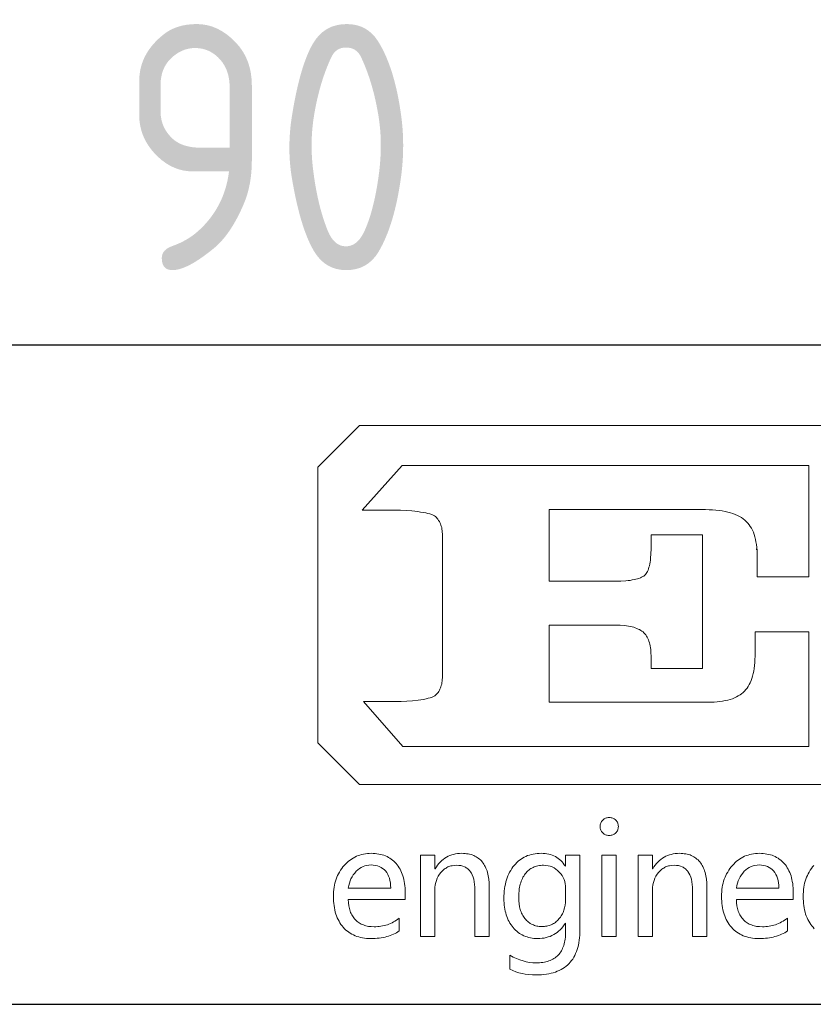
# Model space of a CAD drawing. Header units: millimetres. Extents: x -65 to 988, y -12 to 730.
# Tile 5 of 9: x 832 to 877, y 75 to 131. Entities that reach past the tile are written whole.
import ezdxf
from ezdxf.enums import TextEntityAlignment as Align

# ---------------------------------------------------------------- set-up
doc = ezdxf.new("R2010")
doc.units = ezdxf.units.MM
doc.header["$LTSCALE"] = 25
for name, color, linetype in [('1轮廓实线层', 7, 'Continuous'), ('6文字层', 3, 'Continuous'), ('图层 1', 7, 'Continuous'), ('图框层', 7, 'Continuous'), ('文字层', 3, 'Continuous')]:
    doc.layers.add(name, color=color, linetype=linetype)
doc.styles.add('PC_TEXTSTYLE', font='isocp.shx', dxfattribs={"width": 0.8, "bigfont": 'hzfs.shx'})

# ---------------------------------------------------------------- blocks, each defined once
blk = doc.blocks.new('PC_TITLE_BLOCK')
for q in [(-40.396, 40.365), (-40.394, 40.343)]:
    blk.add_line((-40.396, 40.343), q)
at = {"layer": '1轮廓实线层'}
for p, q in [((0, 45), (-180, 45)), ((-60, 30), (0, 30))]:
    blk.add_line(p, q, dxfattribs=at)
at = {"layer": '图层 1', "lineweight": 0}
for p, q in [((-50.392, 42.226), (-49.444, 43.174)), ((-49.444, 43.174), (-32.306, 43.174)), ((-49.444, 43.174), (-49.444, 43.174)), ((-50.392, 35.95), (-50.392, 42.226)), ((-49.383, 41.246), (-48.472, 42.263)), ((-48.472, 42.263), (-45.127, 42.263)), ((-45.127, 42.263), (-39.218, 42.263)), ((-39.218, 42.263), (-39.218, 40.998)), ((-48.628, 41.246), (-49.383, 41.246)), ((-48.512, 41.244), (-48.628, 41.246)), ((-48.383, 41.239), (-48.512, 41.244)), ((-48.248, 41.228), (-48.383, 41.239)), ((-41.65, 41.262), (-45.127, 41.262)), ((-45.127, 41.262), (-45.127, 39.631)), ((-41.565, 41.26), (-41.65, 41.262)), ((-41.483, 41.257), (-41.565, 41.26)), ((-41.404, 41.252), (-41.483, 41.257)), ((-41.328, 41.246), (-41.404, 41.252)), ((-41.256, 41.239), (-41.328, 41.246)), ((-41.188, 41.228), (-41.256, 41.239)), ((-48.116, 41.215), (-48.248, 41.228)), ((-48.052, 41.204), (-48.116, 41.215)), ((-47.994, 41.196), (-48.052, 41.204)), ((-47.936, 41.186), (-47.994, 41.196)), ((-47.884, 41.173), (-47.936, 41.186)), ((-47.839, 41.159), (-47.884, 41.173)), ((-47.796, 41.146), (-47.839, 41.159)), ((-47.762, 41.133), (-47.796, 41.146)), ((-47.736, 41.114), (-47.762, 41.133)), ((-47.715, 41.099), (-47.736, 41.114)), ((-47.693, 41.08), (-47.715, 41.099)), ((-47.675, 41.059), (-47.693, 41.08)), ((-47.656, 41.038), (-47.675, 41.059)), ((-47.641, 41.014), (-47.656, 41.038)), ((-47.625, 40.99), (-47.641, 41.014)), ((-41.122, 41.215), (-41.188, 41.228)), ((-41.058, 41.202), (-41.122, 41.215)), ((-40.998, 41.186), (-41.058, 41.202)), ((-40.942, 41.167), (-40.998, 41.186)), ((-40.889, 41.146), (-40.942, 41.167)), ((-40.839, 41.125), (-40.889, 41.146)), ((-40.792, 41.101), (-40.839, 41.125)), ((-40.749, 41.077), (-40.792, 41.101)), ((-40.71, 41.048), (-40.749, 41.077)), ((-40.67, 41.019), (-40.71, 41.048)), ((-40.638, 40.988), (-40.67, 41.019)), ((-47.612, 40.964), (-47.625, 40.99)), ((-47.601, 40.938), (-47.612, 40.964)), ((-47.59, 40.908), (-47.601, 40.938)), ((-47.58, 40.879), (-47.59, 40.908)), ((-47.572, 40.848), (-47.58, 40.879)), ((-47.567, 40.813), (-47.572, 40.848)), ((-47.561, 40.779), (-47.567, 40.813)), ((-40.604, 40.953), (-40.638, 40.988)), ((-40.575, 40.916), (-40.604, 40.953)), ((-40.549, 40.877), (-40.575, 40.916)), ((-40.522, 40.835), (-40.549, 40.877)), ((-40.498, 40.79), (-40.522, 40.835)), ((-40.477, 40.742), (-40.498, 40.79)), ((-39.218, 40.998), (-39.218, 39.728)), ((-47.559, 40.742), (-47.561, 40.779)), ((-47.556, 40.705), (-47.559, 40.742)), ((-47.556, 40.666), (-47.556, 40.705)), ((-47.556, 37.471), (-47.556, 40.666)), ((-42.806, 40.367), (-42.806, 40.681)), ((-42.806, 40.681), (-41.637, 40.681)), ((-41.637, 40.681), (-41.637, 39.163)), ((-40.459, 40.692), (-40.477, 40.742)), ((-40.443, 40.639), (-40.459, 40.692)), ((-40.427, 40.581), (-40.443, 40.639)), ((-40.417, 40.523), (-40.427, 40.581)), ((-42.809, 40.256), (-42.806, 40.367)), ((-40.406, 40.462), (-40.417, 40.523)), ((-40.398, 40.396), (-40.406, 40.462)), ((-40.393, 40.33), (-40.398, 40.396)), ((-42.822, 40.106), (-42.817, 40.153)), ((-42.817, 40.153), (-42.809, 40.256)), ((-40.39, 40.262), (-40.393, 40.33)), ((-40.388, 40.188), (-40.39, 40.262)), ((-40.388, 39.728), (-40.388, 40.188)), ((-42.875, 39.881), (-42.864, 39.913)), ((-42.864, 39.913), (-42.854, 39.945)), ((-42.854, 39.945), (-42.843, 39.982)), ((-42.843, 39.982), (-42.835, 40.021)), ((-42.835, 40.021), (-42.827, 40.064)), ((-42.827, 40.064), (-42.822, 40.106)), ((-43.234, 39.657), (-43.192, 39.665)), ((-43.192, 39.665), (-43.152, 39.673)), ((-43.152, 39.673), (-43.112, 39.683)), ((-43.112, 39.683), (-43.081, 39.694)), ((-43.081, 39.694), (-43.049, 39.707)), ((-43.049, 39.707), (-43.02, 39.72)), ((-43.02, 39.72), (-42.994, 39.734)), ((-42.994, 39.734), (-42.972, 39.747)), ((-42.972, 39.747), (-42.951, 39.765)), ((-42.951, 39.765), (-42.936, 39.781)), ((-42.936, 39.781), (-42.917, 39.802)), ((-42.917, 39.802), (-42.904, 39.826)), ((-42.904, 39.826), (-42.888, 39.852)), ((-42.888, 39.852), (-42.875, 39.881)), ((-39.218, 39.728), (-40.388, 39.728)), ((-45.127, 39.631), (-43.617, 39.631)), ((-43.617, 39.631), (-43.493, 39.633)), ((-43.493, 39.633), (-43.382, 39.638)), ((-43.382, 39.638), (-43.329, 39.644)), ((-43.329, 39.644), (-43.281, 39.649)), ((-43.281, 39.649), (-43.234, 39.657)), ((-41.637, 39.163), (-41.637, 37.645)), ((-43.617, 38.627), (-45.127, 38.627)), ((-45.127, 38.627), (-45.127, 36.874)), ((-43.511, 38.625), (-43.617, 38.627)), ((-43.413, 38.619), (-43.511, 38.625)), ((-43.366, 38.614), (-43.413, 38.619)), ((-43.321, 38.606), (-43.366, 38.614)), ((-43.279, 38.598), (-43.321, 38.606)), ((-43.239, 38.59), (-43.279, 38.598)), ((-43.2, 38.58), (-43.239, 38.59)), ((-43.165, 38.566), (-43.2, 38.58)), ((-43.131, 38.556), (-43.165, 38.566)), ((-43.099, 38.54), (-43.131, 38.556)), ((-43.068, 38.527), (-43.099, 38.54)), ((-43.038, 38.508), (-43.068, 38.527)), ((-43.012, 38.493), (-43.038, 38.508)), ((-42.988, 38.474), (-43.012, 38.493)), ((-42.967, 38.453), (-42.988, 38.474)), ((-42.946, 38.432), (-42.967, 38.453)), ((-42.928, 38.408), (-42.946, 38.432)), ((-42.909, 38.382), (-42.928, 38.408)), ((-42.893, 38.355), (-42.909, 38.382)), ((-42.877, 38.326), (-42.893, 38.355)), ((-42.864, 38.295), (-42.877, 38.326)), ((-40.435, 37.994), (-40.435, 38.474)), ((-40.435, 38.474), (-39.218, 38.474)), ((-39.218, 38.474), (-39.218, 37.175)), ((-42.854, 38.263), (-42.864, 38.295)), ((-42.843, 38.229), (-42.854, 38.263)), ((-42.833, 38.194), (-42.843, 38.229)), ((-42.825, 38.155), (-42.833, 38.194)), ((-42.819, 38.115), (-42.825, 38.155)), ((-42.814, 38.075), (-42.819, 38.115)), ((-42.809, 38.031), (-42.814, 38.075)), ((-42.809, 37.986), (-42.809, 38.031)), ((-42.806, 37.941), (-42.809, 37.986)), ((-42.806, 37.645), (-42.806, 37.941)), ((-40.44, 37.846), (-40.438, 37.92)), ((-40.438, 37.92), (-40.435, 37.994)), ((-40.459, 37.645), (-40.451, 37.711)), ((-40.451, 37.711), (-40.446, 37.777)), ((-40.446, 37.777), (-40.44, 37.846)), ((-47.559, 37.394), (-47.556, 37.431)), ((-47.556, 37.431), (-47.556, 37.471)), ((-41.637, 37.645), (-42.806, 37.645)), ((-40.512, 37.418), (-40.496, 37.471)), ((-40.496, 37.471), (-40.483, 37.526)), ((-40.483, 37.526), (-40.469, 37.584)), ((-40.469, 37.584), (-40.459, 37.645)), ((-47.612, 37.172), (-47.598, 37.199)), ((-47.598, 37.199), (-47.588, 37.228)), ((-47.588, 37.228), (-47.58, 37.257)), ((-47.58, 37.257), (-47.572, 37.289)), ((-47.572, 37.289), (-47.567, 37.323)), ((-47.567, 37.323), (-47.561, 37.357)), ((-47.561, 37.357), (-47.559, 37.394)), ((-40.62, 37.196), (-40.596, 37.236)), ((-40.596, 37.236), (-40.572, 37.278)), ((-40.572, 37.278), (-40.551, 37.32)), ((-40.551, 37.32), (-40.53, 37.368)), ((-40.53, 37.368), (-40.512, 37.418)), ((-47.878, 36.964), (-47.831, 36.974)), ((-47.831, 36.974), (-47.791, 36.99)), ((-47.791, 36.99), (-47.757, 37.003)), ((-47.757, 37.003), (-47.73, 37.019)), ((-47.73, 37.019), (-47.709, 37.038)), ((-47.709, 37.038), (-47.691, 37.056)), ((-47.691, 37.056), (-47.672, 37.077)), ((-47.672, 37.077), (-47.654, 37.098)), ((-47.654, 37.098), (-47.638, 37.12)), ((-47.638, 37.12), (-47.625, 37.146)), ((-47.625, 37.146), (-47.612, 37.172)), ((-40.955, 36.956), (-40.908, 36.974)), ((-40.908, 36.974), (-40.863, 36.995)), ((-40.863, 36.995), (-40.821, 37.017)), ((-40.821, 37.017), (-40.781, 37.043)), ((-40.781, 37.043), (-40.744, 37.069)), ((-40.744, 37.069), (-40.71, 37.096)), ((-40.71, 37.096), (-40.678, 37.127)), ((-40.678, 37.127), (-40.649, 37.162)), ((-40.649, 37.162), (-40.62, 37.196)), ((-39.218, 37.175), (-39.218, 35.871)), ((-48.454, 35.871), (-49.349, 36.89)), ((-49.349, 36.89), (-48.61, 36.89)), ((-48.61, 36.89), (-48.493, 36.893)), ((-48.493, 36.893), (-48.367, 36.898)), ((-48.367, 36.898), (-48.237, 36.908)), ((-48.237, 36.908), (-48.108, 36.922)), ((-48.108, 36.922), (-48.045, 36.929)), ((-48.045, 36.929), (-47.984, 36.94)), ((-47.984, 36.94), (-47.928, 36.951)), ((-47.928, 36.951), (-47.878, 36.964)), ((-45.127, 36.874), (-41.515, 36.874)), ((-41.515, 36.874), (-41.441, 36.877)), ((-41.441, 36.877), (-41.372, 36.879)), ((-41.372, 36.879), (-41.304, 36.885)), ((-41.304, 36.885), (-41.238, 36.89)), ((-41.238, 36.89), (-41.177, 36.9)), ((-41.177, 36.9), (-41.116, 36.911)), ((-41.116, 36.911), (-41.061, 36.924)), ((-41.061, 36.924), (-41.008, 36.937)), ((-41.008, 36.937), (-40.955, 36.956)), ((-49.444, 35.002), (-50.392, 35.95)), ((-39.218, 35.871), (-48.454, 35.871)), ((-48.454, 35.871), (-48.454, 35.871)), ((-9.094, 35.002), (-49.444, 35.002))]:
    blk.add_line(p, q, dxfattribs=at)
for points in [[(-43.965, 34.046), (-43.965, 34.067), (-43.963, 34.086), (-43.957, 34.107), (-43.952, 34.125), (-43.942, 34.144), (-43.934, 34.16), (-43.92, 34.176), (-43.907, 34.191), (-43.891, 34.205), (-43.876, 34.218), (-43.857, 34.228), (-43.841, 34.236), (-43.823, 34.242), (-43.802, 34.247), (-43.78, 34.25), (-43.759, 34.25), (-43.738, 34.25), (-43.717, 34.247), (-43.699, 34.242), (-43.677, 34.236), (-43.659, 34.228), (-43.643, 34.218), (-43.625, 34.205), (-43.611, 34.191), (-43.596, 34.178), (-43.582, 34.16), (-43.572, 34.144), (-43.564, 34.125), (-43.559, 34.107), (-43.553, 34.089), (-43.551, 34.067), (-43.548, 34.046), (-43.551, 34.023), (-43.553, 34.004), (-43.559, 33.983), (-43.564, 33.964), (-43.572, 33.948), (-43.582, 33.93), (-43.596, 33.914), (-43.611, 33.901), (-43.625, 33.885), (-43.643, 33.875), (-43.659, 33.864), (-43.677, 33.856), (-43.699, 33.851), (-43.717, 33.846), (-43.738, 33.843), (-43.759, 33.843), (-43.78, 33.843), (-43.802, 33.846), (-43.823, 33.851), (-43.841, 33.856), (-43.86, 33.864), (-43.876, 33.875), (-43.891, 33.885), (-43.907, 33.901), (-43.92, 33.914), (-43.934, 33.93), (-43.944, 33.948), (-43.952, 33.964), (-43.957, 33.983), (-43.963, 34.004), (-43.965, 34.023), (-43.965, 34.046), (-43.965, 34.046)], [(-48.404, 32.383), (-49.7, 32.383), (-49.695, 32.312), (-49.687, 32.243), (-49.679, 32.211), (-49.671, 32.18), (-49.663, 32.151), (-49.655, 32.121), (-49.645, 32.092), (-49.631, 32.066), (-49.618, 32.04), (-49.605, 32.013), (-49.589, 31.989), (-49.573, 31.968), (-49.555, 31.944), (-49.536, 31.926), (-49.518, 31.905), (-49.497, 31.886), (-49.476, 31.871), (-49.452, 31.855), (-49.428, 31.839), (-49.404, 31.826), (-49.378, 31.815), (-49.352, 31.805), (-49.325, 31.794), (-49.296, 31.786), (-49.267, 31.781), (-49.238, 31.773), (-49.175, 31.768), (-49.106, 31.765), (-49.069, 31.765), (-49.029, 31.768), (-48.992, 31.77), (-48.955, 31.776), (-48.916, 31.784), (-48.882, 31.791), (-48.845, 31.802), (-48.808, 31.812), (-48.773, 31.826), (-48.739, 31.842), (-48.702, 31.857), (-48.668, 31.876), (-48.636, 31.894), (-48.602, 31.916), (-48.567, 31.939), (-48.536, 31.963), (-48.536, 31.67), (-48.567, 31.649), (-48.599, 31.63), (-48.633, 31.612), (-48.668, 31.593), (-48.705, 31.58), (-48.742, 31.564), (-48.781, 31.551), (-48.821, 31.541), (-48.86, 31.53), (-48.903, 31.522), (-48.948, 31.514), (-48.992, 31.509), (-49.037, 31.503), (-49.085, 31.501), (-49.135, 31.498), (-49.183, 31.498), (-49.233, 31.498), (-49.28, 31.501), (-49.328, 31.506), (-49.373, 31.514), (-49.418, 31.522), (-49.46, 31.533), (-49.502, 31.546), (-49.542, 31.562), (-49.579, 31.578), (-49.616, 31.596), (-49.653, 31.617), (-49.687, 31.641), (-49.719, 31.665), (-49.75, 31.691), (-49.782, 31.72), (-49.811, 31.752), (-49.837, 31.784), (-49.864, 31.818), (-49.888, 31.855), (-49.909, 31.892), (-49.93, 31.931), (-49.948, 31.971), (-49.964, 32.013), (-49.98, 32.055), (-49.993, 32.1), (-50.004, 32.148), (-50.014, 32.195), (-50.022, 32.246), (-50.027, 32.296), (-50.033, 32.348), (-50.035, 32.401), (-50.035, 32.457), (-50.035, 32.51), (-50.033, 32.562), (-50.027, 32.613), (-50.02, 32.663), (-50.012, 32.71), (-50.001, 32.755), (-49.988, 32.803), (-49.975, 32.845), (-49.956, 32.89), (-49.94, 32.932), (-49.919, 32.972), (-49.895, 33.011), (-49.872, 33.051), (-49.845, 33.088), (-49.819, 33.125), (-49.79, 33.159), (-49.758, 33.193), (-49.726, 33.225), (-49.692, 33.254), (-49.658, 33.281), (-49.624, 33.304), (-49.587, 33.328), (-49.55, 33.349), (-49.513, 33.368), (-49.473, 33.384), (-49.433, 33.397), (-49.394, 33.407), (-49.352, 33.418), (-49.309, 33.426), (-49.264, 33.431), (-49.219, 33.434), (-49.175, 33.436), (-49.13, 33.434), (-49.087, 33.431), (-49.045, 33.426), (-49.003, 33.42), (-48.963, 33.413), (-48.924, 33.402), (-48.887, 33.391), (-48.852, 33.378), (-48.816, 33.362), (-48.784, 33.344), (-48.75, 33.325), (-48.72, 33.304), (-48.689, 33.281), (-48.662, 33.257), (-48.633, 33.23), (-48.607, 33.201), (-48.583, 33.172), (-48.559, 33.141), (-48.538, 33.109), (-48.52, 33.075), (-48.501, 33.038), (-48.483, 33.001), (-48.47, 32.961), (-48.454, 32.921), (-48.443, 32.879), (-48.433, 32.837), (-48.425, 32.792), (-48.417, 32.747), (-48.412, 32.7), (-48.406, 32.652), (-48.404, 32.599), (-48.404, 32.549), (-48.404, 32.383), (-48.404, 32.383)], [(-46.489, 31.541), (-46.817, 31.541), (-46.817, 32.594), (-46.817, 32.663), (-46.822, 32.729), (-46.83, 32.787), (-46.843, 32.845), (-46.856, 32.895), (-46.875, 32.943), (-46.896, 32.985), (-46.92, 33.022), (-46.933, 33.04), (-46.949, 33.056), (-46.962, 33.069), (-46.978, 33.085), (-46.996, 33.098), (-47.012, 33.109), (-47.031, 33.119), (-47.052, 33.13), (-47.091, 33.143), (-47.136, 33.156), (-47.184, 33.162), (-47.234, 33.164), (-47.287, 33.162), (-47.337, 33.154), (-47.361, 33.148), (-47.385, 33.143), (-47.408, 33.133), (-47.429, 33.125), (-47.451, 33.114), (-47.472, 33.101), (-47.493, 33.088), (-47.514, 33.075), (-47.551, 33.04), (-47.588, 33.003), (-47.619, 32.964), (-47.649, 32.919), (-47.672, 32.871), (-47.691, 32.821), (-47.707, 32.771), (-47.717, 32.716), (-47.725, 32.657), (-47.728, 32.597), (-47.728, 31.541), (-48.055, 31.541), (-48.055, 33.391), (-47.728, 33.391), (-47.728, 33.085), (-47.72, 33.085), (-47.693, 33.127), (-47.664, 33.167), (-47.635, 33.204), (-47.604, 33.238), (-47.572, 33.27), (-47.538, 33.299), (-47.501, 33.325), (-47.464, 33.349), (-47.424, 33.368), (-47.385, 33.386), (-47.342, 33.402), (-47.3, 33.413), (-47.255, 33.423), (-47.21, 33.431), (-47.163, 33.434), (-47.113, 33.436), (-47.076, 33.434), (-47.039, 33.431), (-47.004, 33.428), (-46.97, 33.423), (-46.936, 33.415), (-46.904, 33.407), (-46.875, 33.399), (-46.843, 33.386), (-46.817, 33.373), (-46.788, 33.36), (-46.761, 33.344), (-46.738, 33.325), (-46.714, 33.307), (-46.69, 33.286), (-46.669, 33.265), (-46.648, 33.241), (-46.629, 33.214), (-46.611, 33.188), (-46.595, 33.162), (-46.579, 33.133), (-46.566, 33.101), (-46.553, 33.069), (-46.54, 33.035), (-46.529, 33.001), (-46.521, 32.964), (-46.513, 32.927), (-46.505, 32.887), (-46.5, 32.848), (-46.492, 32.763), (-46.489, 32.673), (-46.489, 31.541), (-46.489, 31.541)], [(-44.425, 31.696), (-44.425, 31.633), (-44.427, 31.572), (-44.433, 31.512), (-44.441, 31.456), (-44.448, 31.401), (-44.459, 31.348), (-44.472, 31.295), (-44.485, 31.247), (-44.504, 31.2), (-44.522, 31.155), (-44.541, 31.113), (-44.565, 31.071), (-44.588, 31.031), (-44.615, 30.994), (-44.644, 30.96), (-44.673, 30.925), (-44.705, 30.894), (-44.739, 30.865), (-44.776, 30.838), (-44.813, 30.815), (-44.852, 30.791), (-44.895, 30.77), (-44.94, 30.751), (-44.984, 30.733), (-45.032, 30.719), (-45.082, 30.706), (-45.135, 30.696), (-45.188, 30.685), (-45.243, 30.677), (-45.301, 30.674), (-45.359, 30.669), (-45.42, 30.669), (-45.507, 30.672), (-45.589, 30.677), (-45.668, 30.688), (-45.742, 30.701), (-45.816, 30.719), (-45.887, 30.741), (-45.956, 30.767), (-46.019, 30.799), (-46.019, 31.115), (-45.943, 31.073), (-45.866, 31.039), (-45.792, 31.01), (-45.716, 30.986), (-45.645, 30.965), (-45.571, 30.952), (-45.499, 30.944), (-45.425, 30.941), (-45.386, 30.941), (-45.346, 30.944), (-45.307, 30.949), (-45.27, 30.952), (-45.233, 30.96), (-45.198, 30.968), (-45.164, 30.975), (-45.132, 30.986), (-45.101, 30.997), (-45.072, 31.01), (-45.043, 31.026), (-45.016, 31.041), (-44.99, 31.06), (-44.966, 31.079), (-44.942, 31.097), (-44.921, 31.118), (-44.9, 31.142), (-44.881, 31.166), (-44.863, 31.192), (-44.847, 31.218), (-44.831, 31.247), (-44.818, 31.277), (-44.805, 31.308), (-44.794, 31.34), (-44.784, 31.374), (-44.776, 31.411), (-44.768, 31.446), (-44.763, 31.485), (-44.757, 31.525), (-44.755, 31.564), (-44.752, 31.607), (-44.752, 31.652), (-44.752, 31.847), (-44.757, 31.847), (-44.786, 31.805), (-44.815, 31.765), (-44.845, 31.728), (-44.876, 31.694), (-44.911, 31.662), (-44.945, 31.633), (-44.982, 31.609), (-45.021, 31.586), (-45.061, 31.564), (-45.103, 31.546), (-45.145, 31.533), (-45.19, 31.52), (-45.238, 31.509), (-45.285, 31.503), (-45.336, 31.498), (-45.388, 31.498), (-45.431, 31.498), (-45.473, 31.501), (-45.512, 31.506), (-45.552, 31.514), (-45.592, 31.522), (-45.629, 31.533), (-45.666, 31.546), (-45.703, 31.559), (-45.737, 31.578), (-45.769, 31.596), (-45.8, 31.614), (-45.832, 31.638), (-45.861, 31.662), (-45.89, 31.688), (-45.919, 31.718), (-45.945, 31.746), (-45.969, 31.778), (-45.993, 31.812), (-46.017, 31.847), (-46.038, 31.881), (-46.056, 31.918), (-46.072, 31.958), (-46.088, 31.997), (-46.101, 32.037), (-46.114, 32.079), (-46.125, 32.121), (-46.133, 32.166), (-46.141, 32.211), (-46.146, 32.259), (-46.151, 32.309), (-46.154, 32.356), (-46.154, 32.409), (-46.154, 32.467), (-46.151, 32.523), (-46.146, 32.578), (-46.141, 32.634), (-46.133, 32.684), (-46.122, 32.737), (-46.109, 32.784), (-46.096, 32.832), (-46.08, 32.879), (-46.064, 32.924), (-46.046, 32.966), (-46.025, 33.009), (-46.001, 33.048), (-45.977, 33.088), (-45.951, 33.125), (-45.924, 33.159), (-45.893, 33.193), (-45.864, 33.225), (-45.832, 33.254), (-45.798, 33.281), (-45.763, 33.304), (-45.729, 33.328), (-45.692, 33.349), (-45.655, 33.365), (-45.615, 33.384), (-45.573, 33.397), (-45.534, 33.407), (-45.491, 33.418), (-45.446, 33.426), (-45.402, 33.431), (-45.354, 33.434), (-45.307, 33.436), (-45.262, 33.434), (-45.219, 33.431), (-45.175, 33.426), (-45.135, 33.418), (-45.095, 33.407), (-45.056, 33.394), (-45.021, 33.378), (-44.984, 33.362), (-44.953, 33.341), (-44.921, 33.32), (-44.889, 33.296), (-44.86, 33.27), (-44.831, 33.241), (-44.808, 33.209), (-44.781, 33.178), (-44.757, 33.141), (-44.752, 33.141), (-44.752, 33.391), (-44.425, 33.391), (-44.425, 31.696), (-44.425, 31.696)], [(-43.928, 31.541), (-43.928, 33.391), (-43.598, 33.391), (-43.598, 31.541), (-43.928, 31.541), (-43.928, 31.541)], [(-41.536, 31.541), (-41.864, 31.541), (-41.864, 32.594), (-41.864, 32.663), (-41.869, 32.729), (-41.877, 32.787), (-41.887, 32.845), (-41.903, 32.895), (-41.922, 32.943), (-41.943, 32.985), (-41.967, 33.022), (-41.98, 33.04), (-41.996, 33.056), (-42.009, 33.069), (-42.025, 33.085), (-42.043, 33.098), (-42.059, 33.109), (-42.077, 33.119), (-42.096, 33.13), (-42.138, 33.143), (-42.183, 33.156), (-42.228, 33.162), (-42.281, 33.164), (-42.334, 33.162), (-42.384, 33.154), (-42.407, 33.148), (-42.431, 33.143), (-42.452, 33.133), (-42.476, 33.125), (-42.497, 33.114), (-42.518, 33.101), (-42.539, 33.088), (-42.561, 33.075), (-42.598, 33.04), (-42.635, 33.003), (-42.666, 32.964), (-42.695, 32.919), (-42.719, 32.871), (-42.738, 32.821), (-42.753, 32.771), (-42.764, 32.716), (-42.772, 32.657), (-42.772, 32.597), (-42.772, 31.541), (-43.102, 31.541), (-43.102, 33.391), (-42.772, 33.391), (-42.772, 33.085), (-42.767, 33.085), (-42.74, 33.127), (-42.711, 33.167), (-42.682, 33.204), (-42.65, 33.238), (-42.616, 33.27), (-42.582, 33.299), (-42.547, 33.325), (-42.51, 33.349), (-42.471, 33.368), (-42.431, 33.386), (-42.389, 33.402), (-42.347, 33.413), (-42.302, 33.423), (-42.257, 33.431), (-42.207, 33.434), (-42.159, 33.436), (-42.122, 33.434), (-42.085, 33.431), (-42.051, 33.428), (-42.017, 33.423), (-41.982, 33.415), (-41.951, 33.407), (-41.919, 33.399), (-41.89, 33.386), (-41.864, 33.373), (-41.835, 33.36), (-41.808, 33.344), (-41.784, 33.325), (-41.761, 33.307), (-41.737, 33.286), (-41.716, 33.265), (-41.695, 33.241), (-41.676, 33.214), (-41.658, 33.188), (-41.642, 33.162), (-41.626, 33.133), (-41.61, 33.101), (-41.6, 33.069), (-41.586, 33.035), (-41.576, 33.001), (-41.568, 32.964), (-41.56, 32.927), (-41.552, 32.887), (-41.547, 32.848), (-41.539, 32.763), (-41.536, 32.673), (-41.536, 31.541), (-41.536, 31.541)], [(-39.569, 32.383), (-40.863, 32.383), (-40.86, 32.312), (-40.85, 32.243), (-40.844, 32.211), (-40.836, 32.18), (-40.829, 32.151), (-40.821, 32.121), (-40.807, 32.092), (-40.797, 32.066), (-40.784, 32.04), (-40.77, 32.013), (-40.755, 31.989), (-40.739, 31.968), (-40.72, 31.944), (-40.702, 31.926), (-40.683, 31.905), (-40.662, 31.886), (-40.641, 31.871), (-40.617, 31.855), (-40.594, 31.839), (-40.57, 31.826), (-40.543, 31.815), (-40.517, 31.805), (-40.491, 31.794), (-40.462, 31.786), (-40.432, 31.781), (-40.403, 31.773), (-40.34, 31.768), (-40.271, 31.765), (-40.234, 31.765), (-40.195, 31.768), (-40.158, 31.77), (-40.118, 31.776), (-40.081, 31.784), (-40.047, 31.791), (-40.01, 31.802), (-39.973, 31.812), (-39.939, 31.826), (-39.902, 31.842), (-39.867, 31.857), (-39.833, 31.876), (-39.801, 31.894), (-39.767, 31.916), (-39.733, 31.939), (-39.701, 31.963), (-39.701, 31.67), (-39.733, 31.649), (-39.764, 31.63), (-39.799, 31.612), (-39.833, 31.593), (-39.87, 31.58), (-39.907, 31.564), (-39.947, 31.551), (-39.986, 31.541), (-40.026, 31.53), (-40.068, 31.522), (-40.113, 31.514), (-40.158, 31.509), (-40.203, 31.503), (-40.25, 31.501), (-40.298, 31.498), (-40.348, 31.498), (-40.398, 31.498), (-40.446, 31.501), (-40.493, 31.506), (-40.538, 31.514), (-40.583, 31.522), (-40.625, 31.533), (-40.667, 31.546), (-40.707, 31.562), (-40.744, 31.578), (-40.781, 31.596), (-40.818, 31.617), (-40.852, 31.641), (-40.884, 31.665), (-40.916, 31.691), (-40.947, 31.72), (-40.976, 31.752), (-41.003, 31.784), (-41.029, 31.818), (-41.053, 31.855), (-41.074, 31.892), (-41.095, 31.931), (-41.114, 31.971), (-41.13, 32.013), (-41.145, 32.055), (-41.159, 32.1), (-41.169, 32.148), (-41.18, 32.195), (-41.188, 32.246), (-41.193, 32.296), (-41.198, 32.348), (-41.201, 32.401), (-41.201, 32.457), (-41.201, 32.51), (-41.196, 32.562), (-41.193, 32.613), (-41.185, 32.663), (-41.177, 32.71), (-41.166, 32.755), (-41.153, 32.803), (-41.14, 32.845), (-41.122, 32.89), (-41.103, 32.932), (-41.085, 32.972), (-41.061, 33.011), (-41.037, 33.051), (-41.011, 33.088), (-40.984, 33.125), (-40.955, 33.159), (-40.924, 33.193), (-40.889, 33.225), (-40.858, 33.254), (-40.823, 33.281), (-40.789, 33.304), (-40.752, 33.328), (-40.715, 33.349), (-40.678, 33.368), (-40.638, 33.384), (-40.599, 33.397), (-40.557, 33.407), (-40.517, 33.418), (-40.475, 33.426), (-40.43, 33.431), (-40.385, 33.434), (-40.34, 33.436), (-40.295, 33.434), (-40.253, 33.431), (-40.211, 33.426), (-40.168, 33.42), (-40.129, 33.413), (-40.089, 33.402), (-40.052, 33.391), (-40.018, 33.378), (-39.981, 33.362), (-39.949, 33.344), (-39.915, 33.325), (-39.886, 33.304), (-39.854, 33.281), (-39.828, 33.257), (-39.799, 33.23), (-39.772, 33.201), (-39.749, 33.172), (-39.725, 33.141), (-39.704, 33.109), (-39.683, 33.075), (-39.667, 33.038), (-39.648, 33.001), (-39.632, 32.961), (-39.619, 32.921), (-39.609, 32.879), (-39.598, 32.837), (-39.59, 32.792), (-39.582, 32.747), (-39.577, 32.7), (-39.572, 32.652), (-39.569, 32.599), (-39.569, 32.549), (-39.569, 32.383), (-39.569, 32.383)], [(-39.091, 31.72), (-39.118, 31.752), (-39.147, 31.784), (-39.17, 31.818), (-39.194, 31.855), (-39.218, 31.892), (-39.236, 31.931), (-39.255, 31.971), (-39.273, 32.013), (-39.287, 32.055), (-39.3, 32.1), (-39.313, 32.148), (-39.321, 32.195), (-39.329, 32.246), (-39.337, 32.296), (-39.339, 32.348), (-39.342, 32.401), (-39.345, 32.457), (-39.342, 32.51), (-39.339, 32.562), (-39.334, 32.613), (-39.329, 32.663), (-39.321, 32.71), (-39.31, 32.755), (-39.297, 32.803), (-39.281, 32.845), (-39.265, 32.89), (-39.247, 32.932), (-39.229, 32.972), (-39.205, 33.011), (-39.181, 33.051), (-39.155, 33.088), (-39.128, 33.125), (-39.097, 33.159)], [(-48.731, 32.647), (-48.734, 32.708), (-48.739, 32.763), (-48.75, 32.818), (-48.763, 32.869), (-48.779, 32.916), (-48.8, 32.958), (-48.823, 32.998), (-48.85, 33.035), (-48.882, 33.067), (-48.916, 33.093), (-48.953, 33.117), (-48.992, 33.138), (-49.035, 33.151), (-49.08, 33.162), (-49.13, 33.17), (-49.18, 33.172), (-49.227, 33.17), (-49.275, 33.162), (-49.32, 33.151), (-49.362, 33.135), (-49.404, 33.114), (-49.444, 33.09), (-49.484, 33.059), (-49.518, 33.027), (-49.552, 32.987), (-49.584, 32.948), (-49.61, 32.903), (-49.637, 32.858), (-49.655, 32.808), (-49.674, 32.758), (-49.687, 32.702), (-49.7, 32.647), (-48.731, 32.647), (-48.731, 32.647)], [(-39.897, 32.647), (-39.899, 32.708), (-39.904, 32.763), (-39.915, 32.818), (-39.928, 32.869), (-39.944, 32.916), (-39.965, 32.958), (-39.989, 32.998), (-40.015, 33.035), (-40.047, 33.067), (-40.081, 33.093), (-40.118, 33.117), (-40.158, 33.138), (-40.2, 33.151), (-40.245, 33.162), (-40.295, 33.17), (-40.345, 33.172), (-40.393, 33.17), (-40.44, 33.162), (-40.485, 33.151), (-40.528, 33.135), (-40.57, 33.114), (-40.609, 33.09), (-40.649, 33.059), (-40.683, 33.027), (-40.718, 32.987), (-40.749, 32.948), (-40.776, 32.903), (-40.802, 32.858), (-40.821, 32.808), (-40.839, 32.758), (-40.852, 32.702), (-40.863, 32.647), (-39.897, 32.647), (-39.897, 32.647)], [(-44.752, 32.642), (-44.755, 32.694), (-44.76, 32.745), (-44.771, 32.795), (-44.786, 32.842), (-44.808, 32.887), (-44.831, 32.929), (-44.863, 32.972), (-44.895, 33.011), (-44.934, 33.046), (-44.974, 33.077), (-45.013, 33.104), (-45.058, 33.125), (-45.103, 33.143), (-45.151, 33.154), (-45.201, 33.162), (-45.254, 33.164), (-45.288, 33.164), (-45.32, 33.162), (-45.349, 33.156), (-45.38, 33.151), (-45.41, 33.146), (-45.439, 33.138), (-45.465, 33.127), (-45.491, 33.114), (-45.518, 33.101), (-45.542, 33.088), (-45.565, 33.072), (-45.589, 33.053), (-45.61, 33.035), (-45.631, 33.014), (-45.652, 32.993), (-45.671, 32.969), (-45.689, 32.943), (-45.705, 32.916), (-45.721, 32.89), (-45.734, 32.861), (-45.75, 32.832), (-45.761, 32.8), (-45.771, 32.768), (-45.782, 32.734), (-45.79, 32.7), (-45.798, 32.665), (-45.806, 32.628), (-45.811, 32.591), (-45.816, 32.512), (-45.819, 32.428), (-45.816, 32.356), (-45.811, 32.288), (-45.8, 32.222), (-45.784, 32.161), (-45.774, 32.132), (-45.763, 32.103), (-45.753, 32.076), (-45.74, 32.05), (-45.724, 32.024), (-45.711, 31.997), (-45.692, 31.974), (-45.676, 31.95), (-45.658, 31.929), (-45.639, 31.908), (-45.618, 31.889), (-45.597, 31.871), (-45.576, 31.855), (-45.555, 31.839), (-45.531, 31.826), (-45.507, 31.815), (-45.483, 31.805), (-45.46, 31.794), (-45.433, 31.786), (-45.407, 31.781), (-45.38, 31.776), (-45.351, 31.77), (-45.322, 31.77), (-45.293, 31.768), (-45.264, 31.77), (-45.235, 31.77), (-45.206, 31.776), (-45.18, 31.778), (-45.153, 31.786), (-45.127, 31.794), (-45.101, 31.802), (-45.077, 31.812), (-45.053, 31.823), (-45.029, 31.836), (-45.006, 31.85), (-44.984, 31.865), (-44.963, 31.884), (-44.942, 31.902), (-44.921, 31.921), (-44.903, 31.942), (-44.884, 31.966), (-44.866, 31.987), (-44.85, 32.01), (-44.837, 32.034), (-44.823, 32.061), (-44.81, 32.087), (-44.8, 32.114), (-44.789, 32.14), (-44.773, 32.198), (-44.76, 32.256), (-44.755, 32.319), (-44.752, 32.385), (-44.752, 32.642), (-44.752, 32.642)]]:
    blk.add_lwpolyline(points, dxfattribs=at)
at = {"layer": '6文字层', "style": 'PC_TEXTSTYLE', "flags": 8}
for tag, height, width, p, p2 in [('产品名称或材料标记', 7, 0.600652, (-113.463, 28.635), (-66.422, 28.635)), ('图样名称', 5, 2.004495, (-54.785, 19.978), (-5.268, 19.978)), ('标准化', 3.5, 1.023147, (-133.835, 15.372), (-120.752, 15.372)), ('重量', 3.5, 1.408247, (-88.457, 7.542), (-76.549, 7.542)), ('比例', 3.5, 1.385287, (-73.354, 7.542), (-61.929, 7.542)), ('图样代号', 5, 2.006536, (-54.785, 5.63), (-5.516, 5.63)), ('审核', 3.5, 1.579393, (-163.989, 5.367), (-150.634, 5.367)), ('共几页', 3.5, 0.557144, (-108.073, 0.625), (-101.045, 0.625)), ('工艺', 3.5, 1.621807, (-164.21, 0.371), (-150.891, 0.371)), ('日期', 3.5, 1.560088, (-133.835, 0.371), (-120.752, 0.371))]:
    blk.add_attdef(tag, text='', height=height, dxfattribs=dict(at, width=width)).set_placement(p, p2, align=Align.FIT)
at = {"layer": '6文字层', "style": 'PC_TEXTSTYLE', "width": 9.905045, "flags": 8}
blk.add_attdef('设计', text='', height=3.5, rotation=358.4644, dxfattribs=at).set_placement((-164.229, 15.372), (-150.367, 15), align=Align.FIT)
at = {"layer": '6文字层', "color": 3, "style": 'PC_TEXTSTYLE', "width": 0.56476, "flags": 8}
blk.add_attdef('第几页', text='', height=3.5, dxfattribs=at).set_placement((-78.287, 0.753), (-71.163, 0.753), align=Align.FIT)
at = {"layer": '6文字层', "ltscale": 10, "style": 'PC_TEXTSTYLE', "flags": 1}
blk.add_attdef('图纸张数', (-58.679, -0.492), '', height=2.5, dxfattribs=at)

msp = doc.modelspace()

# ---------------------------------------------------------------- block references
at = {"layer": '图框层', "xscale": 2.5, "yscale": 2.5, "zscale": 2.5}
msp.add_blockref('PC_TITLE_BLOCK', (975, 0), dxfattribs=at)

# ---------------------------------------------------------------- texts
at = {"layer": '文字层', "style": 'PC_TEXTSTYLE', "width": 0.95}
msp.add_text('90', height=14, dxfattribs=at).set_placement((846.241, 116.773), align=Align.CENTER)

doc.saveas('drawing.dxf')
